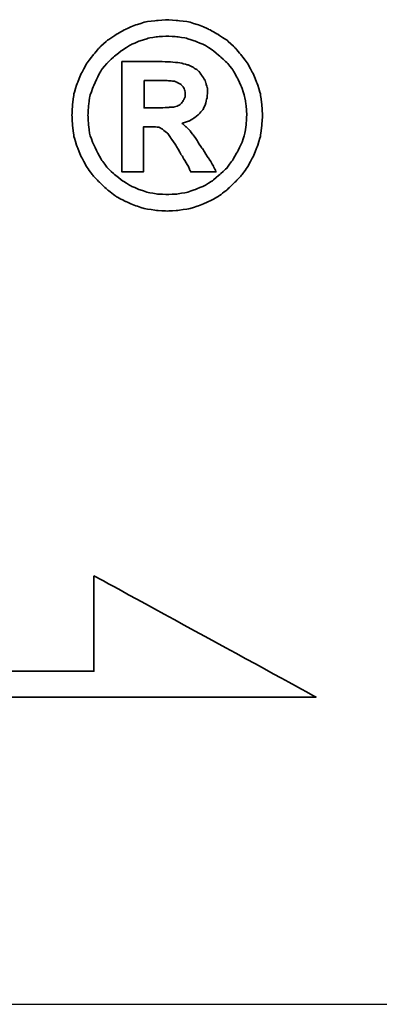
# Model space of a CAD drawing. Header units: millimetres. Extents: x -7 to 264, y -110 to -29.
# Tile 36 of 41: x 194.756 to 195.108, y -90.562 to -89.599. Entities that reach past the tile are written whole.
import ezdxf

# ---------------------------------------------------------------- set-up
doc = ezdxf.new("R2010")
doc.units = ezdxf.units.MM
doc.header["$LTSCALE"] = 0.15
for name, color, linetype in [('DIM', 4, 'CONTINUOUS'), ('layer 1', 7, 'CONTINUOUS'), ('OUT', 3, 'CONTINUOUS')]:
    doc.layers.add(name, color=color, linetype=linetype)

# ---------------------------------------------------------------- blocks, each defined once
blk = doc.blocks.new('TBI MOTION logo(完整正式版)')
at = {"layer": 'layer 1', "color": 22, "lineweight": 35}
for points, knots in [([(81.20634, 4.98624), (81.20634, 4.98624), (81.18649, 5.32862), (81.18649, 5.32862), (81.18649, 5.32862), (81.18649, 5.32862), (81.13886, 5.66206), (81.13886, 5.66206), (81.13886, 5.66206), (81.13886, 5.66206), (81.04359, 5.97764), (81.04359, 5.97764), (81.04359, 5.97764), (81.04359, 5.97764), (80.91061, 6.29124), (80.91061, 6.29124), (80.91061, 6.29124), (80.91061, 6.29124), (80.75778, 6.58697), (80.75778, 6.58697), (80.75778, 6.58697), (80.75778, 6.58697), (80.5593, 6.85294), (80.5593, 6.85294), (80.5593, 6.85294), (80.5593, 6.85294), (80.33105, 7.1189), (80.33105, 7.1189), (80.33105, 7.1189), (80.33105, 7.1189), (80.09287, 7.33921), (80.09287, 7.33921), (80.09287, 7.33921), (80.09287, 7.33921), (79.815, 7.51982), (79.815, 7.51982), (79.815, 7.51982), (79.815, 7.51982), (79.51133, 7.69051), (79.51133, 7.69051), (79.51133, 7.69051), (79.51133, 7.69051), (79.19773, 7.8235), (79.19773, 7.8235), (79.19773, 7.8235), (79.19773, 7.8235), (78.88215, 7.91877), (78.88215, 7.91877), (78.88215, 7.91877), (78.88215, 7.91877), (78.54871, 7.95846), (78.54871, 7.95846), (78.54871, 7.95846), (78.54871, 7.95846), (78.21526, 7.98625), (78.21526, 7.98625), (78.21526, 7.98625), (78.21526, 7.98625), (77.87388, 7.95846), (77.87388, 7.95846), (77.87388, 7.95846), (77.87388, 7.95846), (77.54044, 7.91877), (77.54044, 7.91877), (77.54044, 7.91877), (77.54044, 7.91877), (77.22485, 7.8235), (77.22485, 7.8235), (77.22485, 7.8235), (77.22485, 7.8235), (76.91027, 7.69051), (76.91027, 7.69051), (76.91027, 7.69051), (76.91027, 7.69051), (76.6056, 7.51982), (76.6056, 7.51982), (76.6056, 7.51982), (76.6056, 7.51982), (76.32972, 7.33921), (76.32972, 7.33921), (76.32972, 7.33921), (76.32972, 7.33921), (76.09154, 7.1189), (76.09154, 7.1189), (76.09154, 7.1189), (76.09154, 7.1189), (75.86329, 6.85294), (75.86329, 6.85294), (75.86329, 6.85294), (75.86329, 6.85294), (75.66382, 6.58697), (75.66382, 6.58697), (75.66382, 6.58697), (75.66382, 6.58697), (75.51099, 6.29124), (75.51099, 6.29124), (75.51099, 6.29124), (75.51099, 6.29124), (75.37702, 5.97764), (75.37702, 5.97764), (75.37702, 5.97764), (75.37702, 5.97764), (75.28175, 5.66206), (75.28175, 5.66206), (75.28175, 5.66206), (75.28175, 5.66206), (75.23411, 5.32862), (75.23411, 5.32862), (75.23411, 5.32862), (75.23411, 5.32862), (75.21625, 4.98624), (75.21625, 4.98624), (75.21625, 4.98624), (75.21625, 4.98624), (75.23411, 4.6528), (75.23411, 4.6528), (75.23411, 4.6528), (75.23411, 4.6528), (75.28175, 4.32035), (75.28175, 4.32035), (75.28175, 4.32035), (75.28175, 4.32035), (75.37702, 3.99583), (75.37702, 3.99583), (75.37702, 3.99583), (75.37702, 3.99583), (75.51099, 3.68224), (75.51099, 3.68224), (75.51099, 3.68224), (75.51099, 3.68224), (75.66382, 3.38749), (75.66382, 3.38749), (75.66382, 3.38749), (75.66382, 3.38749), (75.86329, 3.10963), (75.86329, 3.10963), (75.86329, 3.10963), (75.86329, 3.10963), (76.09154, 2.87145), (76.09154, 2.87145), (76.09154, 2.87145), (76.09154, 2.87145), (76.32972, 2.6432), (76.32972, 2.6432), (76.32972, 2.6432), (76.32972, 2.6432), (76.6056, 2.43381), (76.6056, 2.43381), (76.6056, 2.43381), (76.6056, 2.43381), (76.91027, 2.27205), (76.91027, 2.27205), (76.91027, 2.27205), (76.91027, 2.27205), (77.22485, 2.13906), (77.22485, 2.13906), (77.22485, 2.13906), (77.22485, 2.13906), (77.54044, 2.0438), (77.54044, 2.0438), (77.54044, 2.0438), (77.54044, 2.0438), (77.87388, 1.99616), (77.87388, 1.99616), (77.87388, 1.99616), (77.87388, 1.99616), (78.21526, 1.97631), (78.21526, 1.97631), (78.21526, 1.97631), (78.21526, 1.97631), (78.54871, 1.99616), (78.54871, 1.99616), (78.54871, 1.99616), (78.54871, 1.99616), (78.88215, 2.0438), (78.88215, 2.0438), (78.88215, 2.0438), (78.88215, 2.0438), (79.19773, 2.13906), (79.19773, 2.13906), (79.19773, 2.13906), (79.19773, 2.13906), (79.51133, 2.27205), (79.51133, 2.27205), (79.51133, 2.27205), (79.51133, 2.27205), (79.815, 2.43381), (79.815, 2.43381), (79.815, 2.43381), (79.815, 2.43381), (80.09287, 2.6432), (80.09287, 2.6432), (80.09287, 2.6432), (80.09287, 2.6432), (80.33105, 2.87145), (80.33105, 2.87145), (80.33105, 2.87145), (80.33105, 2.87145), (80.5593, 3.10963), (80.5593, 3.10963), (80.5593, 3.10963), (80.5593, 3.10963), (80.75778, 3.38749), (80.75778, 3.38749), (80.75778, 3.38749), (80.75778, 3.38749), (80.91061, 3.68224), (80.91061, 3.68224), (80.91061, 3.68224), (80.91061, 3.68224), (81.04359, 3.99583), (81.04359, 3.99583), (81.04359, 3.99583), (81.04359, 3.99583), (81.13886, 4.32035), (81.13886, 4.32035), (81.13886, 4.32035), (81.13886, 4.32035), (81.18649, 4.6528), (81.18649, 4.6528), (81.18649, 4.6528), (81.18649, 4.6528), (81.20634, 4.98624), (81.20634, 4.98624)], [0, 0, 0, 0, 0.01785714, 0.01785714, 0.01785714, 0.01785715, 0.03571429, 0.03571429, 0.03571429, 0.0357143, 0.05357143, 0.05357143, 0.05357143, 0.05357144, 0.07142857, 0.07142857, 0.07142857, 0.07142858, 0.08928571, 0.08928571, 0.08928571, 0.08928572, 0.10714286, 0.10714286, 0.10714286, 0.10714287, 0.125, 0.125, 0.125, 0.12500001, 0.14285714, 0.14285714, 0.14285714, 0.14285715, 0.16071429, 0.16071429, 0.16071429, 0.1607143, 0.17857143, 0.17857143, 0.17857143, 0.17857144, 0.19642857, 0.19642857, 0.19642857, 0.19642858, 0.21428571, 0.21428571, 0.21428571, 0.21428572, 0.23214286, 0.23214286, 0.23214286, 0.23214287, 0.25, 0.25, 0.25, 0.25000001, 0.26785714, 0.26785714, 0.26785714, 0.26785715, 0.28571429, 0.28571429, 0.28571429, 0.2857143, 0.30357143, 0.30357143, 0.30357143, 0.30357144, 0.32142857, 0.32142857, 0.32142857, 0.32142858, 0.33928571, 0.33928571, 0.33928571, 0.33928572, 0.35714286, 0.35714286, 0.35714286, 0.35714287, 0.375, 0.375, 0.375, 0.37500001, 0.39285714, 0.39285714, 0.39285714, 0.39285715, 0.41071429, 0.41071429, 0.41071429, 0.4107143, 0.42857143, 0.42857143, 0.42857143, 0.42857144, 0.44642857, 0.44642857, 0.44642857, 0.44642858, 0.46428571, 0.46428571, 0.46428571, 0.46428572, 0.48214286, 0.48214286, 0.48214286, 0.48214287, 0.5, 0.5, 0.5, 0.50000001, 0.51785714, 0.51785714, 0.51785714, 0.51785715, 0.53571429, 0.53571429, 0.53571429, 0.5357143, 0.55357143, 0.55357143, 0.55357143, 0.55357144, 0.57142857, 0.57142857, 0.57142857, 0.57142858, 0.58928571, 0.58928571, 0.58928571, 0.58928572, 0.60714286, 0.60714286, 0.60714286, 0.60714287, 0.625, 0.625, 0.625, 0.62500001, 0.64285714, 0.64285714, 0.64285714, 0.64285715, 0.66071429, 0.66071429, 0.66071429, 0.6607143, 0.67857143, 0.67857143, 0.67857143, 0.67857144, 0.69642857, 0.69642857, 0.69642857, 0.69642858, 0.71428571, 0.71428571, 0.71428571, 0.71428572, 0.73214286, 0.73214286, 0.73214286, 0.73214287, 0.75, 0.75, 0.75, 0.75000001, 0.76785714, 0.76785714, 0.76785714, 0.76785715, 0.78571429, 0.78571429, 0.78571429, 0.7857143, 0.80357143, 0.80357143, 0.80357143, 0.80357144, 0.82142857, 0.82142857, 0.82142857, 0.82142858, 0.83928571, 0.83928571, 0.83928571, 0.83928572, 0.85714286, 0.85714286, 0.85714286, 0.85714287, 0.875, 0.875, 0.875, 0.87500001, 0.89285714, 0.89285714, 0.89285714, 0.89285715, 0.91071429, 0.91071429, 0.91071429, 0.9107143, 0.92857143, 0.92857143, 0.92857143, 0.92857144, 0.94642857, 0.94642857, 0.94642857, 0.94642858, 0.96428571, 0.96428571, 0.96428571, 0.96428572, 0.98214286, 0.98214286, 0.98214286, 0.98214287, 1, 1, 1, 1]), ([(80.71014, 4.98624), (80.71014, 4.98624), (80.69129, 5.29091), (80.69129, 5.29091), (80.69129, 5.29091), (80.69129, 5.29091), (80.64464, 5.57672), (80.64464, 5.57672), (80.64464, 5.57672), (80.64464, 5.57672), (80.54937, 5.87245), (80.54937, 5.87245), (80.54937, 5.87245), (80.54937, 5.87245), (80.41639, 6.14833), (80.41639, 6.14833), (80.41639, 6.14833), (80.41639, 6.14833), (80.27349, 6.41429), (80.27349, 6.41429), (80.27349, 6.41429), (80.27349, 6.41429), (80.08295, 6.64255), (80.08295, 6.64255), (80.08295, 6.64255), (80.08295, 6.64255), (79.86264, 6.84301), (79.86264, 6.84301), (79.86264, 6.84301), (79.86264, 6.84301), (79.63439, 7.03355), (79.63439, 7.03355), (79.63439, 7.03355), (79.63439, 7.03355), (79.37835, 7.1963), (79.37835, 7.1963), (79.37835, 7.1963), (79.37835, 7.1963), (79.10246, 7.30944), (79.10246, 7.30944), (79.10246, 7.30944), (79.10246, 7.30944), (78.81665, 7.40471), (78.81665, 7.40471), (78.81665, 7.40471), (78.81665, 7.40471), (78.511, 7.45234), (78.511, 7.45234), (78.511, 7.45234), (78.511, 7.45234), (78.21526, 7.47219), (78.21526, 7.47219), (78.21526, 7.47219), (78.21526, 7.47219), (77.9106, 7.45234), (77.9106, 7.45234), (77.9106, 7.45234), (77.9106, 7.45234), (77.61685, 7.40471), (77.61685, 7.40471), (77.61685, 7.40471), (77.61685, 7.40471), (77.32012, 7.30944), (77.32012, 7.30944), (77.32012, 7.30944), (77.32012, 7.30944), (77.06309, 7.1963), (77.06309, 7.1963), (77.06309, 7.1963), (77.06309, 7.1963), (76.80606, 7.03355), (76.80606, 7.03355), (76.80606, 7.03355), (76.80606, 7.03355), (76.55797, 6.84301), (76.55797, 6.84301), (76.55797, 6.84301), (76.55797, 6.84301), (76.34063, 6.64255), (76.34063, 6.64255), (76.34063, 6.64255), (76.34063, 6.64255), (76.1491, 6.41429), (76.1491, 6.41429), (76.1491, 6.41429), (76.1491, 6.41429), (76.0062, 6.14833), (76.0062, 6.14833), (76.0062, 6.14833), (76.0062, 6.14833), (75.88314, 5.87245), (75.88314, 5.87245), (75.88314, 5.87245), (75.88314, 5.87245), (75.77794, 5.57672), (75.77794, 5.57672), (75.77794, 5.57672), (75.77794, 5.57672), (75.73924, 5.29091), (75.73924, 5.29091), (75.73924, 5.29091), (75.73924, 5.29091), (75.72039, 4.98624), (75.72039, 4.98624), (75.72039, 4.98624), (75.72039, 4.98624), (75.73924, 4.67165), (75.73924, 4.67165), (75.73924, 4.67165), (75.73924, 4.67165), (75.77794, 4.37791), (75.77794, 4.37791), (75.77794, 4.37791), (75.77794, 4.37791), (75.88314, 4.10102), (75.88314, 4.10102), (75.88314, 4.10102), (75.88314, 4.10102), (76.0062, 3.83407), (76.0062, 3.83407), (76.0062, 3.83407), (76.0062, 3.83407), (76.15902, 3.56811), (76.15902, 3.56811), (76.15902, 3.56811), (76.15902, 3.56811), (76.34063, 3.32001), (76.34063, 3.32001), (76.34063, 3.32001), (76.34063, 3.32001), (76.55797, 3.11955), (76.55797, 3.11955), (76.55797, 3.11955), (76.55797, 3.11955), (76.80606, 2.92901), (76.80606, 2.92901), (76.80606, 2.92901), (76.80606, 2.92901), (77.06309, 2.76725), (77.06309, 2.76725), (77.06309, 2.76725), (77.06309, 2.76725), (77.32012, 2.65412), (77.32012, 2.65412), (77.32012, 2.65412), (77.32012, 2.65412), (77.61685, 2.55786), (77.61685, 2.55786), (77.61685, 2.55786), (77.61685, 2.55786), (77.9106, 2.51022), (77.9106, 2.51022), (77.9106, 2.51022), (77.9106, 2.51022), (78.21526, 2.49137), (78.21526, 2.49137), (78.21526, 2.49137), (78.21526, 2.49137), (78.511, 2.51022), (78.511, 2.51022), (78.511, 2.51022), (78.511, 2.51022), (78.81665, 2.55786), (78.81665, 2.55786), (78.81665, 2.55786), (78.81665, 2.55786), (79.10246, 2.65412), (79.10246, 2.65412), (79.10246, 2.65412), (79.10246, 2.65412), (79.37835, 2.76725), (79.37835, 2.76725), (79.37835, 2.76725), (79.37835, 2.76725), (79.63439, 2.92901), (79.63439, 2.92901), (79.63439, 2.92901), (79.63439, 2.92901), (79.86264, 3.11955), (79.86264, 3.11955), (79.86264, 3.11955), (79.86264, 3.11955), (80.08295, 3.32001), (80.08295, 3.32001), (80.08295, 3.32001), (80.08295, 3.32001), (80.26356, 3.56811), (80.26356, 3.56811), (80.26356, 3.56811), (80.26356, 3.56811), (80.41639, 3.83407), (80.41639, 3.83407), (80.41639, 3.83407), (80.41639, 3.83407), (80.54937, 4.10102), (80.54937, 4.10102), (80.54937, 4.10102), (80.54937, 4.10102), (80.64464, 4.37791), (80.64464, 4.37791), (80.64464, 4.37791), (80.64464, 4.37791), (80.69129, 4.67165), (80.69129, 4.67165), (80.69129, 4.67165), (80.69129, 4.67165), (80.71014, 4.98624), (80.71014, 4.98624)], [0, 0, 0, 0, 0.01923077, 0.01923077, 0.01923077, 0.01923078, 0.03846154, 0.03846154, 0.03846154, 0.03846155, 0.05769231, 0.05769231, 0.05769231, 0.05769232, 0.07692308, 0.07692308, 0.07692308, 0.07692309, 0.09615385, 0.09615385, 0.09615385, 0.09615386, 0.11538462, 0.11538462, 0.11538462, 0.11538463, 0.13461538, 0.13461538, 0.13461538, 0.13461539, 0.15384615, 0.15384615, 0.15384615, 0.15384616, 0.17307692, 0.17307692, 0.17307692, 0.17307693, 0.19230769, 0.19230769, 0.19230769, 0.1923077, 0.21153846, 0.21153846, 0.21153846, 0.21153847, 0.23076923, 0.23076923, 0.23076923, 0.23076924, 0.25, 0.25, 0.25, 0.25000001, 0.26923077, 0.26923077, 0.26923077, 0.26923078, 0.28846154, 0.28846154, 0.28846154, 0.28846155, 0.30769231, 0.30769231, 0.30769231, 0.30769232, 0.32692308, 0.32692308, 0.32692308, 0.32692309, 0.34615385, 0.34615385, 0.34615385, 0.34615386, 0.36538462, 0.36538462, 0.36538462, 0.36538463, 0.38461538, 0.38461538, 0.38461538, 0.38461539, 0.40384615, 0.40384615, 0.40384615, 0.40384616, 0.42307692, 0.42307692, 0.42307692, 0.42307693, 0.44230769, 0.44230769, 0.44230769, 0.4423077, 0.46153846, 0.46153846, 0.46153846, 0.46153847, 0.48076923, 0.48076923, 0.48076923, 0.48076924, 0.5, 0.5, 0.5, 0.50000001, 0.51923077, 0.51923077, 0.51923077, 0.51923078, 0.53846154, 0.53846154, 0.53846154, 0.53846155, 0.55769231, 0.55769231, 0.55769231, 0.55769232, 0.57692308, 0.57692308, 0.57692308, 0.57692309, 0.59615385, 0.59615385, 0.59615385, 0.59615386, 0.61538462, 0.61538462, 0.61538462, 0.61538463, 0.63461538, 0.63461538, 0.63461538, 0.63461539, 0.65384615, 0.65384615, 0.65384615, 0.65384616, 0.67307692, 0.67307692, 0.67307692, 0.67307693, 0.69230769, 0.69230769, 0.69230769, 0.6923077, 0.71153846, 0.71153846, 0.71153846, 0.71153847, 0.73076923, 0.73076923, 0.73076923, 0.73076924, 0.75, 0.75, 0.75, 0.75000001, 0.76923077, 0.76923077, 0.76923077, 0.76923078, 0.78846154, 0.78846154, 0.78846154, 0.78846155, 0.80769231, 0.80769231, 0.80769231, 0.80769232, 0.82692308, 0.82692308, 0.82692308, 0.82692309, 0.84615385, 0.84615385, 0.84615385, 0.84615386, 0.86538462, 0.86538462, 0.86538462, 0.86538463, 0.88461538, 0.88461538, 0.88461538, 0.88461539, 0.90384615, 0.90384615, 0.90384615, 0.90384616, 0.92307692, 0.92307692, 0.92307692, 0.92307693, 0.94230769, 0.94230769, 0.94230769, 0.9423077, 0.96153846, 0.96153846, 0.96153846, 0.96153847, 0.98076923, 0.98076923, 0.98076923, 0.98076924, 1, 1, 1, 1]), ([(76.78721, 3.2823), (76.78721, 3.2823), (76.78721, 3.32001), (76.78721, 3.32001), (76.78721, 3.32001), (76.78721, 3.32001), (76.78721, 3.42422), (76.78721, 3.42422), (76.78721, 3.42422), (76.78721, 3.42422), (76.78721, 3.59689), (76.78721, 3.59689), (76.78721, 3.59689), (76.78721, 3.59689), (76.78721, 3.80529), (76.78721, 3.80529), (76.78721, 3.80529), (76.78721, 3.80529), (76.78721, 4.0524), (76.78721, 4.0524), (76.78721, 4.0524), (76.78721, 4.0524), (76.78721, 4.32035), (76.78721, 4.32035), (76.78721, 4.32035), (76.78721, 4.32035), (76.78721, 4.92868), (76.78721, 4.92868), (76.78721, 4.92868), (76.78721, 4.92868), (76.78721, 5.53801), (76.78721, 5.53801), (76.78721, 5.53801), (76.78721, 5.53801), (76.78721, 5.82482), (76.78721, 5.82482), (76.78721, 5.82482), (76.78721, 5.82482), (76.78721, 6.07291), (76.78721, 6.07291), (76.78721, 6.07291), (76.78721, 6.07291), (76.78721, 6.30017), (76.78721, 6.30017), (76.78721, 6.30017), (76.78721, 6.30017), (76.78721, 6.45399), (76.78721, 6.45399), (76.78721, 6.45399), (76.78721, 6.45399), (76.78721, 6.5572), (76.78721, 6.5572), (76.78721, 6.5572), (76.78721, 6.5572), (76.78721, 6.59689), (76.78721, 6.59689), (76.78721, 6.59689), (76.78721, 6.59689), (76.78721, 6.67232), (76.78721, 6.67232), (76.78721, 6.67232), (76.78721, 6.67232), (76.8537, 6.67232), (76.8537, 6.67232), (76.8537, 6.67232), (76.8537, 6.67232), (76.87355, 6.67232), (76.87355, 6.67232), (76.87355, 6.67232), (76.87355, 6.67232), (76.91027, 6.67232), (76.91027, 6.67232), (76.91027, 6.67232), (76.91027, 6.67232), (77.04424, 6.67232), (77.04424, 6.67232), (77.04424, 6.67232), (77.04424, 6.67232), (77.22485, 6.67232), (77.22485, 6.67232), (77.22485, 6.67232), (77.22485, 6.67232), (77.43524, 6.67232), (77.43524, 6.67232), (77.43524, 6.67232), (77.43524, 6.67232), (77.65357, 6.67232), (77.65357, 6.67232), (77.65357, 6.67232), (77.65357, 6.67232), (77.82625, 6.67232), (77.82625, 6.67232), (77.82625, 6.67232), (77.82625, 6.67232), (77.94037, 6.67232), (77.94037, 6.67232), (77.94037, 6.67232), (77.94037, 6.67232), (77.97709, 6.67232), (77.97709, 6.67232), (77.97709, 6.67232), (77.97709, 6.67232), (77.99694, 6.67232), (77.99694, 6.67232), (77.99694, 6.67232), (77.99694, 6.67232), (78.00686, 6.67232), (78.00686, 6.67232), (78.00686, 6.67232), (78.00686, 6.67232), (78.28275, 6.6624), (78.28275, 6.6624), (78.28275, 6.6624), (78.28275, 6.6624), (78.50107, 6.64255), (78.50107, 6.64255), (78.50107, 6.64255), (78.50107, 6.64255), (78.511, 6.64255), (78.511, 6.64255), (78.511, 6.64255), (78.511, 6.64255), (78.70154, 6.61476), (78.70154, 6.61476), (78.70154, 6.61476), (78.70154, 6.61476), (78.70154, 6.60483), (78.70154, 6.60483), (78.70154, 6.60483), (78.70154, 6.60483), (78.86429, 6.56713), (78.86429, 6.56713), (78.86429, 6.56713), (78.86429, 6.56713), (78.87223, 6.56713), (78.87223, 6.56713), (78.87223, 6.56713), (78.87223, 6.56713), (78.99727, 6.51056), (78.99727, 6.51056), (78.99727, 6.51056), (78.99727, 6.51056), (79.00719, 6.51056), (79.00719, 6.51056), (79.00719, 6.51056), (79.00719, 6.51056), (79.00719, 6.50162), (79.00719, 6.50162), (79.00719, 6.50162), (79.00719, 6.50162), (79.1104, 6.43415), (79.1104, 6.43415), (79.1104, 6.43415), (79.1104, 6.43415), (79.12132, 6.43415), (79.12132, 6.43415), (79.12132, 6.43415), (79.12132, 6.43415), (79.22552, 6.34781), (79.22552, 6.34781), (79.22552, 6.34781), (79.22552, 6.34781), (79.23544, 6.33888), (79.23544, 6.33888), (79.23544, 6.33888), (79.23544, 6.33888), (79.23544, 6.32895), (79.23544, 6.32895), (79.23544, 6.32895), (79.23544, 6.32895), (79.31087, 6.21483), (79.31087, 6.21483), (79.31087, 6.21483), (79.31087, 6.21483), (79.38629, 6.1007), (79.38629, 6.1007), (79.38629, 6.1007), (79.38629, 6.1007), (79.3972, 6.1007), (79.3972, 6.1007), (79.3972, 6.1007), (79.3972, 6.1007), (79.3972, 6.09078), (79.3972, 6.09078), (79.3972, 6.09078), (79.3972, 6.09078), (79.43392, 5.97764), (79.43392, 5.97764), (79.43392, 5.97764), (79.43392, 5.97764), (79.43392, 5.96772), (79.43392, 5.96772), (79.43392, 5.96772), (79.43392, 5.96772), (79.47362, 5.83474), (79.47362, 5.83474), (79.47362, 5.83474), (79.47362, 5.83474), (79.48156, 5.82482), (79.48156, 5.82482), (79.48156, 5.82482), (79.48156, 5.82482), (79.48156, 5.69977), (79.48156, 5.69977), (79.48156, 5.69977), (79.48156, 5.69977), (79.48156, 5.69183), (79.48156, 5.69183), (79.48156, 5.69183), (79.48156, 5.69183), (79.4637, 5.51915), (79.4637, 5.51915), (79.4637, 5.51915), (79.4637, 5.51915), (79.4637, 5.51122), (79.4637, 5.51122), (79.4637, 5.51122), (79.4637, 5.51122), (79.45377, 5.51122), (79.45377, 5.51122), (79.45377, 5.51122), (79.45377, 5.51122), (79.41507, 5.34847), (79.41507, 5.34847), (79.41507, 5.34847), (79.41507, 5.34847), (79.41507, 5.33854), (79.41507, 5.33854), (79.41507, 5.33854), (79.41507, 5.33854), (79.41507, 5.32862), (79.41507, 5.32862), (79.41507, 5.32862), (79.41507, 5.32862), (79.33865, 5.16785), (79.33865, 5.16785), (79.33865, 5.16785), (79.33865, 5.16785), (79.33071, 5.15693), (79.33071, 5.15693), (79.33071, 5.15693), (79.33071, 5.15693), (79.2156, 5.02495), (79.2156, 5.02495), (79.2156, 5.02495), (79.2156, 5.02495), (79.20567, 5.01502), (79.20567, 5.01502), (79.20567, 5.01502), (79.20567, 5.01502), (79.05483, 4.89991), (79.05483, 4.89991), (79.05483, 4.89991), (79.05483, 4.89991), (79.04491, 4.89197), (79.04491, 4.89197), (79.04491, 4.89197), (79.04491, 4.89197), (78.89208, 4.7967), (78.89208, 4.7967), (78.89208, 4.7967), (78.89208, 4.7967), (78.88215, 4.7967), (78.88215, 4.7967), (78.88215, 4.7967), (78.88215, 4.7967), (78.69161, 4.73913), (78.69161, 4.73913), (78.69161, 4.73913), (78.69161, 4.73913), (78.68169, 4.73913), (78.68169, 4.73913), (78.68169, 4.73913), (78.68169, 4.73913), (78.68169, 4.72921), (78.68169, 4.72921), (78.68169, 4.72921), (78.68169, 4.72921), (78.78688, 4.63394), (78.78688, 4.63394), (78.78688, 4.63394), (78.78688, 4.63394), (78.902, 4.52875), (78.902, 4.52875), (78.902, 4.52875), (78.902, 4.52875), (78.91093, 4.52081), (78.91093, 4.52081), (78.91093, 4.52081), (78.91093, 4.52081), (79.02506, 4.36798), (79.02506, 4.36798), (79.02506, 4.36798), (79.02506, 4.36798), (79.1501, 4.1953), (79.1501, 4.1953), (79.1501, 4.1953), (79.1501, 4.1953), (79.1501, 4.18736), (79.1501, 4.18736), (79.1501, 4.18736), (79.1501, 4.18736), (79.29201, 3.96705), (79.29201, 3.96705), (79.29201, 3.96705), (79.29201, 3.96705), (79.31087, 3.93828), (79.31087, 3.93828), (79.31087, 3.93828), (79.31087, 3.93828), (79.32079, 3.93828), (79.32079, 3.93828), (79.32079, 3.93828), (79.32079, 3.93828), (79.3585, 3.87178), (79.3585, 3.87178), (79.3585, 3.87178), (79.3585, 3.87178), (79.50141, 3.64353), (79.50141, 3.64353), (79.50141, 3.64353), (79.50141, 3.64353), (79.51133, 3.64353), (79.51133, 3.64353), (79.51133, 3.64353), (79.51133, 3.64353), (79.64431, 3.41528), (79.64431, 3.41528), (79.64431, 3.41528), (79.64431, 3.41528), (79.68202, 3.3478), (79.68202, 3.3478), (79.68202, 3.3478), (79.68202, 3.3478), (79.70187, 3.31009), (79.70187, 3.31009), (79.70187, 3.31009), (79.70187, 3.31009), (79.7495, 3.2049), (79.7495, 3.2049), (79.7495, 3.2049), (79.7495, 3.2049), (79.64431, 3.2049), (79.64431, 3.2049), (79.64431, 3.2049), (79.64431, 3.2049), (79.62546, 3.2049), (79.62546, 3.2049), (79.62546, 3.2049), (79.62546, 3.2049), (79.53912, 3.2049), (79.53912, 3.2049), (79.53912, 3.2049), (79.53912, 3.2049), (79.31087, 3.2049), (79.31087, 3.2049), (79.31087, 3.2049), (79.31087, 3.2049), (79.08262, 3.2049), (79.08262, 3.2049), (79.08262, 3.2049), (79.08262, 3.2049), (79.00719, 3.2049), (79.00719, 3.2049), (79.00719, 3.2049), (79.00719, 3.2049), (78.98735, 3.2049), (78.98735, 3.2049), (78.98735, 3.2049), (78.98735, 3.2049), (78.94964, 3.2049), (78.94964, 3.2049), (78.94964, 3.2049), (78.94964, 3.2049), (78.92979, 3.24459), (78.92979, 3.24459), (78.92979, 3.24459), (78.92979, 3.24459), (78.91093, 3.2823), (78.91093, 3.2823), (78.91093, 3.2823), (78.91093, 3.2823), (78.91093, 3.29223), (78.91093, 3.29223), (78.91093, 3.29223), (78.91093, 3.29223), (78.89208, 3.3478), (78.89208, 3.3478), (78.89208, 3.3478), (78.89208, 3.3478), (78.78688, 3.52048), (78.78688, 3.52048), (78.78688, 3.52048), (78.78688, 3.52048), (78.69161, 3.7001), (78.69161, 3.7001), (78.69161, 3.7001), (78.69161, 3.7001), (78.6539, 3.7388), (78.6539, 3.7388), (78.6539, 3.7388), (78.6539, 3.7388), (78.64398, 3.74873), (78.64398, 3.74873), (78.64398, 3.74873), (78.64398, 3.74873), (78.64398, 3.75766), (78.64398, 3.75766), (78.64398, 3.75766), (78.64398, 3.75766), (78.63405, 3.78644), (78.63405, 3.78644), (78.63405, 3.78644), (78.63405, 3.78644), (78.48321, 4.04347), (78.48321, 4.04347), (78.48321, 4.04347), (78.48321, 4.04347), (78.33038, 4.2618), (78.33038, 4.2618), (78.33038, 4.2618), (78.33038, 4.2618), (78.20732, 4.43447), (78.20732, 4.43447), (78.20732, 4.43447), (78.20732, 4.43447), (78.09221, 4.52081), (78.09221, 4.52081), (78.09221, 4.52081), (78.09221, 4.52081), (78.02472, 4.56845), (78.02472, 4.56845), (78.02472, 4.56845), (78.02472, 4.56845), (77.9493, 4.60616), (77.9493, 4.60616), (77.9493, 4.60616), (77.9493, 4.60616), (77.8451, 4.61608), (77.8451, 4.61608), (77.8451, 4.61608), (77.8451, 4.61608), (77.71113, 4.61608), (77.71113, 4.61608), (77.71113, 4.61608), (77.71113, 4.61608), (77.69128, 4.61608), (77.69128, 4.61608), (77.69128, 4.61608), (77.69128, 4.61608), (77.67342, 4.61608), (77.67342, 4.61608), (77.67342, 4.61608), (77.67342, 4.61608), (77.5583, 4.61608), (77.5583, 4.61608), (77.5583, 4.61608), (77.5583, 4.61608), (77.46303, 4.61608), (77.46303, 4.61608), (77.46303, 4.61608), (77.46303, 4.61608), (77.46303, 4.54761), (77.46303, 4.54761), (77.46303, 4.54761), (77.46303, 4.54761), (77.46303, 4.47318), (77.46303, 4.47318), (77.46303, 4.47318), (77.46303, 4.47318), (77.46303, 4.24294), (77.46303, 4.24294), (77.46303, 4.24294), (77.46303, 4.24294), (77.46303, 3.99583), (77.46303, 3.99583), (77.46303, 3.99583), (77.46303, 3.99583), (77.46303, 3.72888), (77.46303, 3.72888), (77.46303, 3.72888), (77.46303, 3.72888), (77.46303, 3.51055), (77.46303, 3.51055), (77.46303, 3.51055), (77.46303, 3.51055), (77.46303, 3.42422), (77.46303, 3.42422), (77.46303, 3.42422), (77.46303, 3.42422), (77.46303, 3.35773), (77.46303, 3.35773), (77.46303, 3.35773), (77.46303, 3.35773), (77.46303, 3.30017), (77.46303, 3.30017), (77.46303, 3.30017), (77.46303, 3.30017), (77.46303, 3.2823), (77.46303, 3.2823), (77.46303, 3.2823), (77.46303, 3.2823), (77.46303, 3.2049), (77.46303, 3.2049), (77.46303, 3.2049), (77.46303, 3.2049), (77.39753, 3.2049), (77.39753, 3.2049), (77.39753, 3.2049), (77.39753, 3.2049), (77.37768, 3.2049), (77.37768, 3.2049), (77.37768, 3.2049), (77.37768, 3.2049), (77.32012, 3.2049), (77.32012, 3.2049), (77.32012, 3.2049), (77.32012, 3.2049), (77.12165, 3.2049), (77.12165, 3.2049), (77.12165, 3.2049), (77.12165, 3.2049), (76.94897, 3.2049), (76.94897, 3.2049), (76.94897, 3.2049), (76.94897, 3.2049), (76.8924, 3.2049), (76.8924, 3.2049), (76.8924, 3.2049), (76.8924, 3.2049), (76.8537, 3.2049), (76.8537, 3.2049), (76.8537, 3.2049), (76.8537, 3.2049), (76.78721, 3.2049), (76.78721, 3.2049), (76.78721, 3.2049), (76.78721, 3.2049), (76.78721, 3.2823), (76.78721, 3.2823)], [0, 0, 0, 0, 0.00740741, 0.00740741, 0.00740741, 0.00740742, 0.01481481, 0.01481481, 0.01481481, 0.01481482, 0.02222222, 0.02222222, 0.02222222, 0.02222223, 0.02962963, 0.02962963, 0.02962963, 0.02962964, 0.03703704, 0.03703704, 0.03703704, 0.03703705, 0.04444444, 0.04444444, 0.04444444, 0.04444445, 0.05185185, 0.05185185, 0.05185185, 0.05185186, 0.05925926, 0.05925926, 0.05925926, 0.05925927, 0.06666667, 0.06666667, 0.06666667, 0.06666668, 0.07407407, 0.07407407, 0.07407407, 0.07407408, 0.08148148, 0.08148148, 0.08148148, 0.08148149, 0.08888889, 0.08888889, 0.08888889, 0.0888889, 0.0962963, 0.0962963, 0.0962963, 0.09629631, 0.1037037, 0.1037037, 0.1037037, 0.10370371, 0.11111111, 0.11111111, 0.11111111, 0.11111112, 0.11851852, 0.11851852, 0.11851852, 0.11851853, 0.12592593, 0.12592593, 0.12592593, 0.12592594, 0.13333333, 0.13333333, 0.13333333, 0.13333334, 0.14074074, 0.14074074, 0.14074074, 0.14074075, 0.14814815, 0.14814815, 0.14814815, 0.14814816, 0.15555556, 0.15555556, 0.15555556, 0.15555557, 0.16296296, 0.16296296, 0.16296296, 0.16296297, 0.17037037, 0.17037037, 0.17037037, 0.17037038, 0.17777778, 0.17777778, 0.17777778, 0.17777779, 0.18518519, 0.18518519, 0.18518519, 0.1851852, 0.19259259, 0.19259259, 0.19259259, 0.1925926, 0.2, 0.2, 0.2, 0.20000001, 0.20740741, 0.20740741, 0.20740741, 0.20740742, 0.21481481, 0.21481481, 0.21481481, 0.21481482, 0.22222222, 0.22222222, 0.22222222, 0.22222223, 0.22962963, 0.22962963, 0.22962963, 0.22962964, 0.23703704, 0.23703704, 0.23703704, 0.23703705, 0.24444444, 0.24444444, 0.24444444, 0.24444445, 0.25185185, 0.25185185, 0.25185185, 0.25185186, 0.25925926, 0.25925926, 0.25925926, 0.25925927, 0.26666667, 0.26666667, 0.26666667, 0.26666668, 0.27407407, 0.27407407, 0.27407407, 0.27407408, 0.28148148, 0.28148148, 0.28148148, 0.28148149, 0.28888889, 0.28888889, 0.28888889, 0.2888889, 0.2962963, 0.2962963, 0.2962963, 0.29629631, 0.3037037, 0.3037037, 0.3037037, 0.30370371, 0.31111111, 0.31111111, 0.31111111, 0.31111112, 0.31851852, 0.31851852, 0.31851852, 0.31851853, 0.32592593, 0.32592593, 0.32592593, 0.32592594, 0.33333333, 0.33333333, 0.33333333, 0.33333334, 0.34074074, 0.34074074, 0.34074074, 0.34074075, 0.34814815, 0.34814815, 0.34814815, 0.34814816, 0.35555556, 0.35555556, 0.35555556, 0.35555557, 0.36296296, 0.36296296, 0.36296296, 0.36296297, 0.37037037, 0.37037037, 0.37037037, 0.37037038, 0.37777778, 0.37777778, 0.37777778, 0.37777779, 0.38518519, 0.38518519, 0.38518519, 0.3851852, 0.39259259, 0.39259259, 0.39259259, 0.3925926, 0.4, 0.4, 0.4, 0.40000001, 0.40740741, 0.40740741, 0.40740741, 0.40740742, 0.41481481, 0.41481481, 0.41481481, 0.41481482, 0.42222222, 0.42222222, 0.42222222, 0.42222223, 0.42962963, 0.42962963, 0.42962963, 0.42962964, 0.43703704, 0.43703704, 0.43703704, 0.43703705, 0.44444444, 0.44444444, 0.44444444, 0.44444445, 0.45185185, 0.45185185, 0.45185185, 0.45185186, 0.45925926, 0.45925926, 0.45925926, 0.45925927, 0.46666667, 0.46666667, 0.46666667, 0.46666668, 0.47407407, 0.47407407, 0.47407407, 0.47407408, 0.48148148, 0.48148148, 0.48148148, 0.48148149, 0.48888889, 0.48888889, 0.48888889, 0.4888889, 0.4962963, 0.4962963, 0.4962963, 0.49629631, 0.5037037, 0.5037037, 0.5037037, 0.50370371, 0.51111111, 0.51111111, 0.51111111, 0.51111112, 0.51851852, 0.51851852, 0.51851852, 0.51851853, 0.52592593, 0.52592593, 0.52592593, 0.52592594, 0.53333333, 0.53333333, 0.53333333, 0.53333334, 0.54074074, 0.54074074, 0.54074074, 0.54074075, 0.54814815, 0.54814815, 0.54814815, 0.54814816, 0.55555556, 0.55555556, 0.55555556, 0.55555557, 0.56296296, 0.56296296, 0.56296296, 0.56296297, 0.57037037, 0.57037037, 0.57037037, 0.57037038, 0.57777778, 0.57777778, 0.57777778, 0.57777779, 0.58518519, 0.58518519, 0.58518519, 0.5851852, 0.59259259, 0.59259259, 0.59259259, 0.5925926, 0.6, 0.6, 0.6, 0.60000001, 0.60740741, 0.60740741, 0.60740741, 0.60740742, 0.61481481, 0.61481481, 0.61481481, 0.61481482, 0.62222222, 0.62222222, 0.62222222, 0.62222223, 0.62962963, 0.62962963, 0.62962963, 0.62962964, 0.63703704, 0.63703704, 0.63703704, 0.63703705, 0.64444444, 0.64444444, 0.64444444, 0.64444445, 0.65185185, 0.65185185, 0.65185185, 0.65185186, 0.65925926, 0.65925926, 0.65925926, 0.65925927, 0.66666667, 0.66666667, 0.66666667, 0.66666668, 0.67407407, 0.67407407, 0.67407407, 0.67407408, 0.68148148, 0.68148148, 0.68148148, 0.68148149, 0.68888889, 0.68888889, 0.68888889, 0.6888889, 0.6962963, 0.6962963, 0.6962963, 0.69629631, 0.7037037, 0.7037037, 0.7037037, 0.70370371, 0.71111111, 0.71111111, 0.71111111, 0.71111112, 0.71851852, 0.71851852, 0.71851852, 0.71851853, 0.72592593, 0.72592593, 0.72592593, 0.72592594, 0.73333333, 0.73333333, 0.73333333, 0.73333334, 0.74074074, 0.74074074, 0.74074074, 0.74074075, 0.74814815, 0.74814815, 0.74814815, 0.74814816, 0.75555556, 0.75555556, 0.75555556, 0.75555557, 0.76296296, 0.76296296, 0.76296296, 0.76296297, 0.77037037, 0.77037037, 0.77037037, 0.77037038, 0.77777778, 0.77777778, 0.77777778, 0.77777779, 0.78518519, 0.78518519, 0.78518519, 0.7851852, 0.79259259, 0.79259259, 0.79259259, 0.7925926, 0.8, 0.8, 0.8, 0.80000001, 0.80740741, 0.80740741, 0.80740741, 0.80740742, 0.81481481, 0.81481481, 0.81481481, 0.81481482, 0.82222222, 0.82222222, 0.82222222, 0.82222223, 0.82962963, 0.82962963, 0.82962963, 0.82962964, 0.83703704, 0.83703704, 0.83703704, 0.83703705, 0.84444444, 0.84444444, 0.84444444, 0.84444445, 0.85185185, 0.85185185, 0.85185185, 0.85185186, 0.85925926, 0.85925926, 0.85925926, 0.85925927, 0.86666667, 0.86666667, 0.86666667, 0.86666668, 0.87407407, 0.87407407, 0.87407407, 0.87407408, 0.88148148, 0.88148148, 0.88148148, 0.88148149, 0.88888889, 0.88888889, 0.88888889, 0.8888889, 0.8962963, 0.8962963, 0.8962963, 0.89629631, 0.9037037, 0.9037037, 0.9037037, 0.90370371, 0.91111111, 0.91111111, 0.91111111, 0.91111112, 0.91851852, 0.91851852, 0.91851852, 0.91851853, 0.92592593, 0.92592593, 0.92592593, 0.92592594, 0.93333333, 0.93333333, 0.93333333, 0.93333334, 0.94074074, 0.94074074, 0.94074074, 0.94074075, 0.94814815, 0.94814815, 0.94814815, 0.94814816, 0.95555556, 0.95555556, 0.95555556, 0.95555557, 0.96296296, 0.96296296, 0.96296296, 0.96296297, 0.97037037, 0.97037037, 0.97037037, 0.97037038, 0.97777778, 0.97777778, 0.97777778, 0.97777779, 0.98518519, 0.98518519, 0.98518519, 0.9851852, 0.99259259, 0.99259259, 0.99259259, 0.9925926, 1, 1, 1, 1]), ([(77.48288, 6.07291), (77.48288, 6.07291), (77.48288, 5.99551), (77.48288, 5.99551), (77.48288, 5.99551), (77.48288, 5.99551), (77.48288, 5.82482), (77.48288, 5.82482), (77.48288, 5.82482), (77.48288, 5.82482), (77.48288, 5.63328), (77.48288, 5.63328), (77.48288, 5.63328), (77.48288, 5.63328), (77.48288, 5.46358), (77.48288, 5.46358), (77.48288, 5.46358), (77.48288, 5.46358), (77.48288, 5.29091), (77.48288, 5.29091), (77.48288, 5.29091), (77.48288, 5.29091), (77.48288, 5.21449), (77.48288, 5.21449), (77.48288, 5.21449), (77.48288, 5.21449), (77.50074, 5.21449), (77.50074, 5.21449), (77.50074, 5.21449), (77.50074, 5.21449), (77.71113, 5.21449), (77.71113, 5.21449), (77.71113, 5.21449), (77.71113, 5.21449), (77.94037, 5.21449), (77.94037, 5.21449), (77.94037, 5.21449), (77.94037, 5.21449), (78.01579, 5.21449), (78.01579, 5.21449), (78.01579, 5.21449), (78.01579, 5.21449), (78.03465, 5.21449), (78.03465, 5.21449), (78.03465, 5.21449), (78.03465, 5.21449), (78.2629, 5.23335), (78.2629, 5.23335), (78.2629, 5.23335), (78.2629, 5.23335), (78.42565, 5.24327), (78.42565, 5.24327), (78.42565, 5.24327), (78.42565, 5.24327), (78.54871, 5.28098), (78.54871, 5.28098), (78.54871, 5.28098), (78.54871, 5.28098), (78.62611, 5.32862), (78.62611, 5.32862), (78.62611, 5.32862), (78.62611, 5.32862), (78.69161, 5.40503), (78.69161, 5.40503), (78.69161, 5.40503), (78.69161, 5.40503), (78.73925, 5.48145), (78.73925, 5.48145), (78.73925, 5.48145), (78.73925, 5.48145), (78.77696, 5.55885), (78.77696, 5.55885), (78.77696, 5.55885), (78.77696, 5.55885), (78.77696, 5.65214), (78.77696, 5.65214), (78.77696, 5.65214), (78.77696, 5.65214), (78.76902, 5.76726), (78.76902, 5.76726), (78.76902, 5.76726), (78.76902, 5.76726), (78.71146, 5.87245), (78.71146, 5.87245), (78.71146, 5.87245), (78.71146, 5.87245), (78.62611, 5.96772), (78.62611, 5.96772), (78.62611, 5.96772), (78.62611, 5.96772), (78.511, 6.02528), (78.511, 6.02528), (78.511, 6.02528), (78.511, 6.02528), (78.44451, 6.05306), (78.44451, 6.05306), (78.44451, 6.05306), (78.44451, 6.05306), (78.32046, 6.06299), (78.32046, 6.06299), (78.32046, 6.06299), (78.32046, 6.06299), (78.18748, 6.07291), (78.18748, 6.07291), (78.18748, 6.07291), (78.18748, 6.07291), (77.99694, 6.07291), (77.99694, 6.07291), (77.99694, 6.07291), (77.99694, 6.07291), (77.97709, 6.07291), (77.97709, 6.07291), (77.97709, 6.07291), (77.97709, 6.07291), (77.90167, 6.07291), (77.90167, 6.07291), (77.90167, 6.07291), (77.90167, 6.07291), (77.69128, 6.07291), (77.69128, 6.07291), (77.69128, 6.07291), (77.69128, 6.07291), (77.50074, 6.07291), (77.50074, 6.07291), (77.50074, 6.07291), (77.50074, 6.07291), (77.48288, 6.07291), (77.48288, 6.07291)], [0, 0, 0, 0, 0.03125, 0.03125, 0.03125, 0.03125001, 0.0625, 0.0625, 0.0625, 0.06250001, 0.09375, 0.09375, 0.09375, 0.09375001, 0.125, 0.125, 0.125, 0.12500001, 0.15625, 0.15625, 0.15625, 0.15625001, 0.1875, 0.1875, 0.1875, 0.18750001, 0.21875, 0.21875, 0.21875, 0.21875001, 0.25, 0.25, 0.25, 0.25000001, 0.28125, 0.28125, 0.28125, 0.28125001, 0.3125, 0.3125, 0.3125, 0.31250001, 0.34375, 0.34375, 0.34375, 0.34375001, 0.375, 0.375, 0.375, 0.37500001, 0.40625, 0.40625, 0.40625, 0.40625001, 0.4375, 0.4375, 0.4375, 0.43750001, 0.46875, 0.46875, 0.46875, 0.46875001, 0.5, 0.5, 0.5, 0.50000001, 0.53125, 0.53125, 0.53125, 0.53125001, 0.5625, 0.5625, 0.5625, 0.56250001, 0.59375, 0.59375, 0.59375, 0.59375001, 0.625, 0.625, 0.625, 0.62500001, 0.65625, 0.65625, 0.65625, 0.65625001, 0.6875, 0.6875, 0.6875, 0.68750001, 0.71875, 0.71875, 0.71875, 0.71875001, 0.75, 0.75, 0.75, 0.75000001, 0.78125, 0.78125, 0.78125, 0.78125001, 0.8125, 0.8125, 0.8125, 0.81250001, 0.84375, 0.84375, 0.84375, 0.84375001, 0.875, 0.875, 0.875, 0.87500001, 0.90625, 0.90625, 0.90625, 0.90625001, 0.9375, 0.9375, 0.9375, 0.93750001, 0.96875, 0.96875, 0.96875, 0.96875001, 1, 1, 1, 1]), ([(75.90875, -9.47875), (75.90875, -9.47875), (75.90875, -12.28625), (75.90875, -12.28625), (75.90875, -12.28625), (75.90875, -12.28625), (75.90875, -12.47875), (75.90875, -12.47875), (75.90875, -12.47875), (75.90875, -12.47875), (75.71625, -12.47875), (75.71625, -12.47875), (75.71625, -12.47875), (75.71625, -12.47875), (-88.32875, -12.47875), (-88.32875, -12.47875), (-88.32875, -12.47875), (-88.32875, -12.47875), (-88.32875, -13.29375), (-88.32875, -13.29375), (-88.32875, -13.29375), (-88.32875, -13.29375), (82.89125, -13.29375), (82.89125, -13.29375), (82.89125, -13.29375), (82.89125, -13.29375), (75.90875, -9.47875), (75.90875, -9.47875)], [0, 0, 0, 0, 0.14285714, 0.14285714, 0.14285714, 0.14285715, 0.28571429, 0.28571429, 0.28571429, 0.2857143, 0.42857143, 0.42857143, 0.42857143, 0.42857144, 0.57142857, 0.57142857, 0.57142857, 0.57142858, 0.71428571, 0.71428571, 0.71428571, 0.71428572, 0.85714286, 0.85714286, 0.85714286, 0.85714287, 1, 1, 1, 1])]:
    blk.add_open_spline(points, degree=3, knots=knots, dxfattribs=at)

msp = doc.modelspace()

# ---------------------------------------------------------------- linework, layer by layer
at = {"layer": 'OUT', "color": 0}
msp.add_line((186.23433, -90.56203), (196.78023, -90.56203), dxfattribs=at)

# ---------------------------------------------------------------- block references
at = {"layer": 'DIM', "color": 0, "xscale": 0.0311283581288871, "yscale": 0.0311283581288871, "zscale": 0.0311283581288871}
msp.add_blockref('TBI MOTION logo(完整正式版)', (192.46538, -89.8479), dxfattribs=at)

doc.saveas('drawing.dxf')
